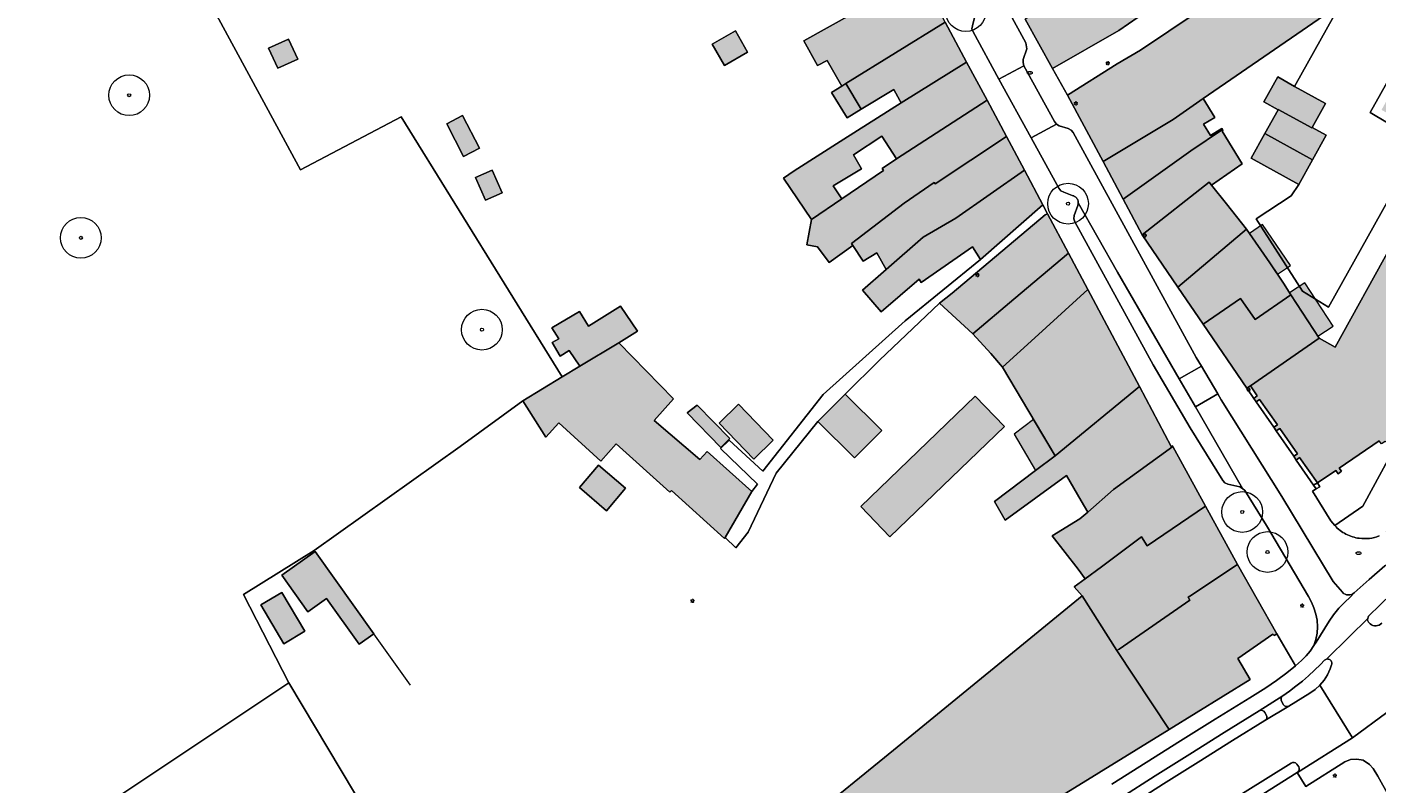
# Model space of a CAD drawing. Header units: metres. Extents: x 187482 to 189800, y 333582 to 335019.
# Tile 180 of 256: x 189031 to 189197, y 334078 to 334170. Entities that reach past the tile are written whole.
import ezdxf
from ezdxf.enums import TextEntityAlignment as Align

# ---------------------------------------------------------------- set-up
doc = ezdxf.new("R2010")
doc.units = ezdxf.units.M
doc.layers.get('0').update_dxf_attribs({"color": 252, "lineweight": 18})
for name, color, linetype, lineweight in [('B-WE-GR-BEPLANTING_CULTUUR_VASTE PLANTENVAK-GV', 252, 'Continuous', 18), ('B-WE-GR-BOOM-S', 252, 'Continuous', 18), ('B-WE-GR-HAAG-G', 252, 'GR-HAAG1-SO', 18), ('B-WE-IE-MEUBILAIR-S', 252, 'Continuous', 18), ('B-WE-IE-TERREINAFSCHEIDING_KUNSTMATIG_HEKWERK-G', 252, 'IE-TERREINAFSCHEIDING_KUNSTMATIG-SO', 18), ('B-WE-IE-TERREINAFSCHEIDING_KUNSTMATIG_MUUR-GV', 252, 'Continuous', 18), ('B-WE-OG-BEBOUWING-GV', 252, 'Continuous', 18), ('B-WE-OG-BEBOUWING_LUIFEL-GV', 252, 'Continuous', 18), ('B-WE-OG-TERREIN_BEGROEID-GV', 252, 'Continuous', 18), ('B-WE-OG-TERREIN_ERF-GV', 252, 'Continuous', 18), ('B-WE-VH-GESLOTENVERHARDING_ASFALT-GV', 252, 'Continuous', 18), ('B-WE-VH-OPENVERHARDING_BETONSTRAATSTEEN-GV', 252, 'Continuous', 18), ('B-WE-VH-OPENVERHARDING_STRAATBAKSTEEN-GV', 252, 'Continuous', 18), ('B-WE-VH-OPENVERHARDING_TEGEL-GV', 252, 'Continuous', 18)]:
    doc.layers.add(name, color=color, linetype=linetype, lineweight=lineweight)
doc.layers.add('B-WE-OG-BEBOUWING-V', color=7, linetype='Continuous', lineweight=18, true_color=0xf0f0f0)
doc.styles.add('NLCS-ISO', font='NLCS-ISO.ttf')
doc.linetypes.add('GR-HAAG1-SO', pattern='A,6,[176,NLCS.SHX,S=0.125,R=0,X=0,Y=0],-2', length=8)
doc.linetypes.add('IE-TERREINAFSCHEIDING_KUNSTMATIG-SO', pattern='A,4,[82,NLCS.SHX,S=0.75,R=90,X=0,Y=0],4,-2', length=10)

# ---------------------------------------------------------------- blocks, each defined once
blk = doc.blocks.new('SIE-MEUBILAIR_PAAL_LICHTMAST-SO')
for points in [[(-0.62, 0), (-1, 0)], [(-0.71, 0.71), (-0.44, 0.44)], [(0, 1), (0, 0.62)], [(0.44, 0.44), (0.71, 0.71)], [(1, 0), (0.62, 0)], [(-0.71, -0.71), (-0.44, -0.44)], [(0, -0.62), (0, -1)], [(0.44, -0.44), (0.71, -0.71)]]:
    blk.add_lwpolyline(points)
blk.add_circle((0, 0), 0.5)
blk = doc.blocks.new('SIE-MEUBILAIR_PUT_BRANDKRAAN-SO')
blk.add_ellipse((0, 0), major_axis=(1.25, 0), ratio=0.54)
at = {"style": 'NLCS-ISO'}
blk.add_text('bk', height=0.75, dxfattribs=at).set_placement((0.03, 0), align=Align.MIDDLE_CENTER)
blk = doc.blocks.new('SGR-BOOM_GBKN-SO')
at = {"color": 0, "linetype": 'ByBlock', "lineweight": 18}
for radius in [2, 0.15]:
    blk.add_circle((0, 0), radius, dxfattribs=at)

msp = doc.modelspace()

# ---------------------------------------------------------------- hatches: boundary and pattern name
at = {"layer": 'B-WE-OG-BEBOUWING-V'}
h = msp.add_hatch(color=256, dxfattribs=at)
h.dxf.hatch_style = 1
h.paths.add_polyline_path([(189198.299, 334177.204), (189200.279, 334178.564), (189194.359, 334186.045), (189185.171, 334179.5), (189181.83, 334176.881), (189168.008, 334167.613), (189165.166, 334165.922), (189159.072, 334162.087), (189163.424, 334153.947), (189172.03, 334159.117), (189175.72, 334161.694), (189192.57, 334173.269), (189193.616, 334173.987)], flags=17)
h.paths.add_polyline_path([(189183.291, 334157.368), (189189.158, 334154.156), (189190.819, 334157.157), (189189.104, 334158.113), (189189.08, 334158.069), (189184.939, 334160.342), (189184.915, 334160.298)], flags=16)
h.paths.add_polyline_path([(189164.684, 334177.71), (189166.502, 334174.849), (189167.561, 334173.182), (189170.015, 334174.827), (189167.175, 334179.132), (189166.668, 334178.798)], flags=16)
h.paths.add_polyline_path([(189174.573, 334184.013), (189172.107, 334182.386), (189174.923, 334178.117), (189177.377, 334179.762)], flags=16)
h.paths.add_polyline_path([(189174.573, 334184.013), (189177.377, 334179.762), (189179.831, 334181.407), (189177.039, 334185.639)], flags=16)
h.paths.add_polyline_path([(189167.175, 334179.132), (189170.015, 334174.827), (189172.469, 334176.472), (189169.641, 334180.759)], flags=16)
h.paths.add_polyline_path([(189189.158, 334154.156), (189183.291, 334157.368), (189181.625, 334154.36), (189187.477, 334151.118)], flags=16)
h.paths.add_polyline_path([(189186.948, 334163.167), (189184.871, 334164.318), (189183.191, 334161.266), (189184.915, 334160.298), (189184.939, 334160.342), (189189.08, 334158.069), (189189.104, 334158.113), (189190.726, 334161.073)], flags=16)
h.paths.add_polyline_path([(189169.641, 334180.759), (189172.469, 334176.472), (189174.923, 334178.117), (189172.107, 334182.386)], flags=16)
h = msp.add_hatch(color=256, dxfattribs=at)
h.dxf.hatch_style = 1
h.paths.add_polyline_path([(189164.684, 334177.71), (189161.947, 334176.21), (189153.849, 334171.422), (189157.224, 334165.379), (189165.37, 334170.016), (189167.756, 334171.682), (189168.031, 334172.035), (189168.108, 334172.321), (189167.561, 334173.182), (189166.502, 334174.849), (189164.017, 334173.266), (189162.199, 334176.127)], flags=17)
h.paths.add_polyline_path([(189164.684, 334177.71), (189166.502, 334174.849), (189167.561, 334173.182), (189170.015, 334174.827), (189167.175, 334179.132), (189166.668, 334178.798)], flags=16)
h.paths.add_polyline_path([(189167.175, 334179.132), (189170.015, 334174.827), (189172.469, 334176.472), (189169.641, 334180.759)], flags=16)
h = msp.add_hatch(color=256, dxfattribs=at)
h.dxf.hatch_style = 1
h.paths.add_polyline_path([(189139.832, 334178.933), (189131.654, 334174.22), (189132.796, 334172.151), (189126.704, 334168.773), (189128.354, 334165.708), (189129.531, 334166.352), (189131.339, 334163.201), (189131.845, 334163.502), (189144.035, 334171.065)], flags=17)
h.paths.add_polyline_path([(189133.717, 334160.358), (189131.845, 334163.502), (189131.339, 334163.201), (189130.077, 334162.405), (189131.995, 334159.313)], flags=16)
h = msp.add_hatch(color=256, dxfattribs=at)
h.dxf.hatch_style = 1
h.paths.add_polyline_path([(189144.035, 334171.065), (189131.845, 334163.502), (189133.717, 334160.358), (189137.728, 334162.792), (189138.459, 334161.451), (189138.633, 334161.137), (189146.669, 334166.146)], flags=17)
h.paths.add_polyline_path([(189133.717, 334160.358), (189131.845, 334163.502), (189131.339, 334163.201), (189130.077, 334162.405), (189131.995, 334159.313)], flags=16)
h = msp.add_hatch(color=256, dxfattribs=at)
h.dxf.hatch_style = 1
h.paths.add_polyline_path([(189060.962, 334167.847), (189062.085, 334165.391), (189064.541, 334166.514), (189063.417, 334168.97)], flags=17)
h = msp.add_hatch(color=256, dxfattribs=at)
h.dxf.hatch_style = 1
h.paths.add_polyline_path([(189115.417, 334168.348), (189116.925, 334165.732), (189119.784, 334167.379), (189118.276, 334169.996)], flags=17)
h = msp.add_hatch(color=256, dxfattribs=at)
h.dxf.hatch_style = 1
h.paths.add_polyline_path([(189183.291, 334157.368), (189189.158, 334154.156), (189190.819, 334157.157), (189189.104, 334158.113), (189189.08, 334158.069), (189184.939, 334160.342), (189184.915, 334160.298)], flags=16)
h.paths.add_polyline_path([(189189.158, 334154.156), (189183.291, 334157.368), (189181.625, 334154.36), (189187.477, 334151.118)], flags=16)
h.paths.add_polyline_path([(189186.948, 334163.167), (189184.871, 334164.318), (189183.191, 334161.266), (189184.915, 334160.298), (189184.939, 334160.342), (189189.08, 334158.069), (189189.104, 334158.113), (189190.726, 334161.073)], flags=16)
h.paths.add_polyline_path([(189187.139, 334117.3), (189187.567, 334117.597), (189189.759, 334114.496), (189192.003, 334116.016), (189192.28, 334115.589), (189192.727, 334115.917), (189192.436, 334116.315), (189197.346, 334119.668), (189197.612, 334119.277), (189198.051, 334119.575), (189199.283, 334118.904), (189200.49, 334118.247), (189200.698, 334118.618), (189199.502, 334119.278), (189205.335, 334129.81), (189205.916, 334129.487), (189222.199, 334158.883), (189211.086, 334165.042), (189210.85, 334165.173), (189202.807, 334169.63), (189197.626, 334160.28), (189205.621, 334155.85), (189191.937, 334131.158), (189189.986, 334132.239), (189181.534, 334126.414), (189182.371, 334125.17), (189181.926, 334124.87), (189182.223, 334124.432), (189182.659, 334124.737), (189184.835, 334121.626), (189184.382, 334121.311), (189184.687, 334120.862), (189185.139, 334121.175), (189187.289, 334118.064), (189186.836, 334117.752)], flags=17)
h.paths.add_polyline_path([(189186.343, 334137.822), (189186.505, 334137.574), (189189.814, 334132.503), (189191.67, 334133.714), (189188.199, 334139.033)], flags=16)
h = msp.add_hatch(color=256, dxfattribs=at)
h.dxf.hatch_style = 1
h.paths.add_polyline_path([(189138.074, 334154.254), (189149.182, 334161.456), (189146.669, 334166.146), (189138.633, 334161.137), (189131.606, 334156.693), (189125.515, 334152.813), (189124.174, 334151.9), (189127.636, 334146.815), (189131.356, 334149.347), (189130.274, 334150.936), (189133.785, 334153.055), (189132.763, 334154.761), (189136.249, 334157.042)], flags=17)
h.paths.add_polyline_path([(189133.717, 334160.358), (189131.845, 334163.502), (189131.339, 334163.201), (189130.077, 334162.405), (189131.995, 334159.313)], flags=16)
h = msp.add_hatch(color=256, dxfattribs=at)
h.dxf.hatch_style = 1
h.paths.add_polyline_path([(189132.687, 334143.629), (189132.538, 334143.857), (189138.989, 334148.836), (189142.698, 334151.364), (189142.796, 334151.199), (189151.556, 334157.024), (189149.182, 334161.456), (189138.074, 334154.254), (189136.3, 334153.104), (189136.468, 334152.827), (189131.356, 334149.347), (189127.636, 334146.815), (189127.073, 334143.711), (189128.381, 334143.474), (189129.797, 334141.527)], flags=17)
h.paths.add_polyline_path([(189133.717, 334160.358), (189131.845, 334163.502), (189131.339, 334163.201), (189130.077, 334162.405), (189131.995, 334159.313)], flags=16)
h = msp.add_hatch(color=256, dxfattribs=at)
h.dxf.hatch_style = 1
h.paths.add_polyline_path([(189165.904, 334149.309), (189174.219, 334155.27), (189178.085, 334157.857), (189177.998, 334158), (189176.621, 334157.155), (189175.782, 334158.523), (189177.15, 334159.363), (189175.72, 334161.694), (189172.03, 334159.117), (189163.424, 334153.947)], flags=17)
h = msp.add_hatch(color=256, dxfattribs=at)
h.dxf.hatch_style = 1
h.paths.add_polyline_path([(189086.842, 334155.574), (189084.787, 334159.578), (189082.83, 334158.574), (189084.884, 334154.57)], flags=17)
h = msp.add_hatch(color=256, dxfattribs=at)
h.dxf.hatch_style = 1
h.paths.add_polyline_path([(189178.085, 334157.857), (189174.219, 334155.27), (189165.904, 334149.309), (189168.235, 334144.949), (189176.449, 334151.389), (189176.748, 334151.026), (189180.501, 334153.653), (189178.035, 334157.674), (189178.153, 334157.746)], flags=17)
h = msp.add_hatch(color=256, dxfattribs=at)
h.dxf.hatch_style = 1
h.paths.add_polyline_path([(189151.556, 334157.024), (189142.796, 334151.199), (189142.698, 334151.364), (189138.989, 334148.836), (189132.538, 334143.857), (189132.687, 334143.629), (189133.956, 334141.693), (189135.669, 334142.721), (189136.811, 334140.689), (189141.353, 334144.651), (189145.37, 334146.973), (189153.773, 334152.886)], flags=17)
h = msp.add_hatch(color=256, dxfattribs=at)
h.dxf.hatch_style = 1
h.paths.add_polyline_path([(189088.416, 334152.871), (189086.357, 334151.973), (189087.576, 334149.181), (189089.634, 334150.079)], flags=17)
h = msp.add_hatch(color=256, dxfattribs=at)
h.dxf.hatch_style = 1
h.paths.add_polyline_path([(189148.382, 334141.916), (189156.051, 334148.634), (189153.773, 334152.886), (189145.37, 334146.973), (189141.353, 334144.651), (189136.811, 334140.689), (189133.902, 334138.152), (189136.177, 334135.504), (189140.834, 334139.505), (189141.099, 334139.081), (189147.402, 334143.485)], flags=17)
h = msp.add_hatch(color=256, dxfattribs=at)
h.dxf.hatch_style = 1
h.paths.add_polyline_path([(189168.235, 334144.949), (189172.611, 334138.524), (189181.05, 334145.631), (189178.583, 334148.735), (189176.748, 334151.026), (189176.449, 334151.389)], flags=17)
h = msp.add_hatch(color=256, dxfattribs=at)
h.dxf.hatch_style = 1
h.paths.add_polyline_path([(189147.429, 334132.774), (189152.483, 334137.05), (189159.18, 334142.675), (189156.597, 334147.527), (189156.331, 334147.388), (189144.899, 334137.797), (189143.326, 334136.568)], flags=17)
h = msp.add_hatch(color=256, dxfattribs=at)
h.dxf.hatch_style = 1
h.paths.add_polyline_path([(189181.05, 334145.631), (189172.611, 334138.524), (189175.714, 334133.969), (189180.319, 334137.145), (189182.112, 334134.545), (189186.505, 334137.574), (189185.574, 334139.001), (189183.899, 334141.503)], flags=17)
h.paths.add_polyline_path([(189186.343, 334137.822), (189186.505, 334137.574), (189189.814, 334132.503), (189191.67, 334133.714), (189188.199, 334139.033)], flags=16)
h = msp.add_hatch(color=256, dxfattribs=at)
h.dxf.hatch_style = 1
h.paths.add_polyline_path([(189181.405, 334145.117), (189183.899, 334141.503), (189184.843, 334140.093), (189186.457, 334141.197), (189183.019, 334146.221)], flags=17)
h = msp.add_hatch(color=256, dxfattribs=at)
h.dxf.hatch_style = 1
h.paths.add_polyline_path([(189151.078, 334128.678), (189155.051, 334132.288), (189161.572, 334138.211), (189159.18, 334142.675), (189152.483, 334137.05), (189147.429, 334132.774), (189149.631, 334130.378)], flags=17)
h = msp.add_hatch(color=256, dxfattribs=at)
h.dxf.hatch_style = 1
h.paths.add_polyline_path([(189181.534, 334126.414), (189189.986, 334132.239), (189186.505, 334137.574), (189182.112, 334134.545), (189180.319, 334137.145), (189175.714, 334133.969), (189181.073, 334126.102)], flags=17)
h.paths.add_polyline_path([(189186.343, 334137.822), (189186.505, 334137.574), (189189.814, 334132.503), (189191.67, 334133.714), (189188.199, 334139.033)], flags=16)
h = msp.add_hatch(color=256, dxfattribs=at)
h.dxf.hatch_style = 1
h.paths.add_polyline_path([(189157.528, 334117.797), (189167.888, 334126.339), (189161.572, 334138.211), (189155.051, 334132.288), (189151.078, 334128.678)], flags=17)
h.paths.add_polyline_path([(189154.885, 334122.256), (189152.504, 334120.471), (189155.147, 334116.012), (189157.528, 334117.797)], flags=16)
h = msp.add_hatch(color=256, dxfattribs=at)
h.dxf.hatch_style = 1
h.paths.add_polyline_path([(189103.953, 334131.681), (189106.251, 334133.098), (189104.166, 334136.2), (189100.243, 334133.716), (189099.147, 334135.527), (189095.754, 334133.539), (189096.587, 334132.188), (189095.782, 334131.705), (189096.762, 334130.052), (189097.869, 334130.739), (189099.187, 334128.801)], flags=17)
h = msp.add_hatch(color=256, dxfattribs=at)
h.dxf.hatch_style = 1
h.paths.add_polyline_path([(189097.016, 334127.49), (189092.195, 334124.577), (189095.007, 334120.084), (189096.616, 334121.869), (189101.772, 334117.163), (189103.655, 334119.268), (189110.218, 334113.339), (189110.419, 334113.562), (189116.938, 334107.674), (189117.006, 334107.79), (189120.302, 334113.444), (189114.794, 334118.351), (189113.895, 334117.367), (189108.313, 334122.162), (189110.673, 334124.796), (189103.953, 334131.681), (189099.187, 334128.801)], flags=17)
h.paths.add_polyline_path([(189099.117, 334113.919), (189102.468, 334111.079), (189104.802, 334113.833), (189101.451, 334116.673)], flags=16)
h.paths.add_polyline_path([(189112.344, 334123.084), (189116.483, 334118.846), (189117.596, 334119.933), (189113.593, 334124.031)], flags=16)
h = msp.add_hatch(color=256, dxfattribs=at)
h.dxf.hatch_style = 1
h.paths.add_polyline_path([(189167.888, 334126.339), (189157.528, 334117.797), (189155.147, 334116.012), (189150.087, 334112.218), (189151.419, 334109.927), (189158.931, 334115.392), (189160.752, 334112.269), (189161.539, 334110.901), (189164.729, 334113.697), (189171.979, 334118.971), (189171.941, 334119.041), (189171.809, 334118.969)], flags=17)
h.paths.add_polyline_path([(189154.885, 334122.256), (189152.504, 334120.471), (189155.147, 334116.012), (189157.528, 334117.797)], flags=16)
h = msp.add_hatch(color=256, dxfattribs=at)
h.dxf.hatch_style = 1
h.paths.add_polyline_path([(189118.677, 334124.142), (189116.275, 334121.826), (189120.529, 334117.413), (189122.931, 334119.729)], flags=17)
h.paths.add_polyline_path([(189112.344, 334123.084), (189116.483, 334118.846), (189117.596, 334119.933), (189113.593, 334124.031)], flags=16)
h = msp.add_hatch(color=256, dxfattribs=at)
h.dxf.hatch_style = 1
h.paths.add_polyline_path([(189128.416, 334122.008), (189132.919, 334117.551), (189136.257, 334120.923), (189131.754, 334125.38)], flags=17)
h = msp.add_hatch(color=256, dxfattribs=at)
h.dxf.hatch_style = 1
h.paths.add_polyline_path([(189133.684, 334111.597), (189137.264, 334107.87), (189151.314, 334121.422), (189147.733, 334125.149)], flags=17)
h = msp.add_hatch(color=256, dxfattribs=at)
h.dxf.hatch_style = 1
h.paths.add_polyline_path([(189171.979, 334118.971), (189164.729, 334113.697), (189161.539, 334110.901), (189160.593, 334110.072), (189157.192, 334107.992), (189160.361, 334103.901), (189161.224, 334102.707), (189163.221, 334104.196), (189168.153, 334107.871), (189168.826, 334106.748), (189175.996, 334111.649)], flags=17)
h.paths.add_polyline_path([(189154.885, 334122.256), (189152.504, 334120.471), (189155.147, 334116.012), (189157.528, 334117.797)], flags=16)
h = msp.add_hatch(color=256, dxfattribs=at)
h.dxf.hatch_style = 1
h.paths.add_polyline_path([(189179.933, 334104.484), (189175.996, 334111.649), (189168.826, 334106.748), (189168.153, 334107.871), (189163.221, 334104.196), (189161.224, 334102.707), (189159.899, 334101.75), (189160.873, 334100.61), (189165.107, 334093.896), (189165.39, 334094.092), (189174.088, 334100.105), (189173.868, 334100.461), (189174.077, 334100.6)], flags=17)
h = msp.add_hatch(color=256, dxfattribs=at)
h.dxf.hatch_style = 1
h.paths.add_polyline_path([(189068.071, 334100.306), (189072.082, 334094.692), (189073.872, 334095.971), (189066.665, 334106.057), (189062.595, 334103.153), (189065.793, 334098.678)], flags=17)
h = msp.add_hatch(color=256, dxfattribs=at)
h.dxf.hatch_style = 1
h.paths.add_polyline_path([(189184.766, 334095.962), (189179.933, 334104.484), (189174.077, 334100.6), (189173.868, 334100.461), (189174.088, 334100.105), (189165.39, 334094.092), (189165.107, 334093.896), (189171.537, 334084.231), (189181.488, 334090.37), (189179.971, 334092.921), (189184.293, 334095.931), (189184.446, 334095.774)], flags=17)
h = msp.add_hatch(color=256, dxfattribs=at)
h.dxf.hatch_style = 1
h.paths.add_polyline_path([(189065.418, 334096.287), (189062.575, 334101.039), (189059.995, 334099.502), (189062.838, 334094.749)], flags=17)
h = msp.add_hatch(color=256, dxfattribs=at)
h.dxf.hatch_style = 1
h.paths.add_polyline_path([(189160.873, 334100.61), (189137.693, 334081.692), (189126.926, 334072.905), (189126.422, 334072.494), (189133.493, 334060.76), (189171.537, 334084.231), (189165.107, 334093.896)], flags=17)

# ---------------------------------------------------------------- linework, layer by layer
at = {"layer": 'B-WE-GR-BEPLANTING_CULTUUR_VASTE PLANTENVAK-GV', "flags": 128}
for points in [[(189200.339, 334102.321), (189196.034, 334098.111)], [(189195.916, 334097.626), (189196.037, 334097.385), (189196.215, 334097.2)], [(189190.851, 334092.862), (189190.625, 334092.729), (189190.112, 334092.185), (189189.382, 334091.484), (189188.654, 334090.793), (189187.903, 334090.155), (189187.102, 334089.524), (189186.308, 334088.922), (189185.491, 334088.345)], [(189190.048, 334089.67), (189190.574, 334090.261), (189190.982, 334090.933), (189191.305, 334091.652), (189191.487, 334092.161)], [(189186.236, 334087.081), (189188.829, 334088.678), (189189.46, 334089.139), (189190.048, 334089.67)], [(189185.367, 334087.631), (189185.603, 334087.264)], [(189182.597, 334086.523), (189178.313, 334083.839), (189174.078, 334081.201), (189169.836, 334078.533), (189165.61, 334075.835), (189161.413, 334073.154), (189157.172, 334070.461), (189152.975, 334067.741), (189148.771, 334065.007), (189147.089, 334063.91), (189135.471, 334056.117), (189122.969, 334047.776)], [(189183.475, 334086.011), (189183.282, 334086.313)], [(189136.558, 334055.164), (189146.909, 334062.102), (189149.407, 334063.757), (189153.601, 334066.469), (189157.812, 334069.19), (189161.704, 334071.687), (189166.655, 334074.835), (189170.862, 334077.532), (189175.104, 334080.199), (189179.329, 334082.852), (189183.314, 334085.303)], [(189186.518, 334080.103), (189178.059, 334074.792), (189164.959, 334066.525), (189161.144, 334064.093)], [(189187.45, 334079.633), (189187.226, 334079.975)], [(189161.913, 334062.896), (189165.739, 334065.354), (189169.504, 334067.751), (189178.819, 334073.608), (189187.262, 334078.924)], [(189187.262, 334078.924), (189187.306, 334078.952)]]:
    msp.add_lwpolyline(points, dxfattribs=at)
at = {"layer": 'B-WE-GR-BEPLANTING_CULTUUR_VASTE PLANTENVAK-GV'}
for points in [[(189195.923, 334097.851, 0.0845012), (189195.916, 334097.626)], [(189196.034, 334098.111, 0.1117667), (189195.923, 334097.851)], [(189196.215, 334097.2, 0.4076612), (189197.655, 334097.267)], [(189191.221, 334092.815, 0.175589), (189190.851, 334092.862)], [(189191.487, 334092.161, 0.4155662), (189191.221, 334092.815)], [(189185.491, 334088.345, 0.4060766), (189185.367, 334087.631)], [(189183.282, 334086.313, 0.4030781), (189182.597, 334086.523)], [(189183.314, 334085.303, 0.4055923), (189183.475, 334086.011)], [(189185.603, 334087.264, 0.4092147), (189186.236, 334087.081)], [(189187.226, 334079.975, 0.4057846), (189186.518, 334080.103)], [(189187.306, 334078.952, 0.3935137), (189187.45, 334079.633)]]:
    msp.add_lwpolyline(points, format="xyb", dxfattribs=at)
at = {"layer": 'B-WE-GR-HAAG-G', "ltscale": 0.2, "flags": 128}
for points in [[(189045.61, 334188.521), (189064.859, 334152.909), (189077.218, 334159.42), (189097.016, 334127.49)], [(189066.55, 334106.181), (189057.885, 334100.786), (189063.445, 334089.927)], [(188997.848, 334062.862), (189000, 334064.09), (189021.121, 334076.143), (189026.923, 334065.654), (189063.445, 334089.927)], [(189063.445, 334089.927), (189076.297, 334068.418)]]:
    msp.add_lwpolyline(points, dxfattribs=at)
at = {"layer": 'B-WE-IE-TERREINAFSCHEIDING_KUNSTMATIG_HEKWERK-G', "ltscale": 0.2, "flags": 128}
for points in [[(189148.382, 334141.916), (189139.148, 334134.37), (189129.063, 334125.354), (189121.639, 334115.943), (189117.508, 334119.733), (189116.471, 334118.708), (189120.99, 334114.341), (189120.302, 334113.444)], [(189131.754, 334125.38), (189135.981, 334129.553), (189143.326, 334136.568)], [(189092.195, 334124.577), (189084.466, 334118.945), (189066.55, 334106.181)], [(189117.006, 334107.79), (189118.342, 334106.512), (189119.858, 334108.425), (189123.281, 334115.664), (189128.416, 334122.008)], [(189078.387, 334089.654), (189073.872, 334095.971)]]:
    msp.add_lwpolyline(points, dxfattribs=at)
at = {"layer": 'B-WE-IE-TERREINAFSCHEIDING_KUNSTMATIG_MUUR-GV', "flags": 128}
msp.add_lwpolyline([(189189.759, 334114.496), (189189.283, 334114.195), (189189.595, 334113.752), (189190.053, 334114.022)], close=True, dxfattribs=at)
at = {"layer": 'B-WE-OG-BEBOUWING-GV', "flags": 128}
for points in [[(189198.299, 334177.204), (189200.279, 334178.564), (189194.359, 334186.045), (189185.171, 334179.5), (189181.83, 334176.881), (189168.008, 334167.613), (189165.166, 334165.922), (189159.072, 334162.087), (189163.424, 334153.947), (189172.03, 334159.117), (189175.72, 334161.694), (189192.57, 334173.269), (189193.616, 334173.987)], [(189139.832, 334178.933), (189131.654, 334174.22), (189132.796, 334172.151), (189126.704, 334168.773), (189128.354, 334165.708), (189129.531, 334166.352), (189131.339, 334163.201), (189131.845, 334163.502), (189144.035, 334171.065)], [(189164.684, 334177.71), (189161.947, 334176.21), (189153.849, 334171.422), (189157.224, 334165.379), (189165.37, 334170.016), (189167.756, 334171.682), (189168.031, 334172.035), (189168.108, 334172.321), (189167.561, 334173.182), (189166.502, 334174.849), (189164.017, 334173.266), (189162.199, 334176.127)], [(189144.035, 334171.065), (189131.845, 334163.502), (189133.717, 334160.358), (189137.728, 334162.792), (189138.459, 334161.451), (189138.633, 334161.137), (189146.669, 334166.146)], [(189060.962, 334167.847), (189062.085, 334165.391), (189064.541, 334166.514), (189063.417, 334168.97)], [(189115.417, 334168.348), (189116.925, 334165.732), (189119.784, 334167.379), (189118.276, 334169.996)], [(189138.074, 334154.254), (189149.182, 334161.456), (189146.669, 334166.146), (189138.633, 334161.137), (189131.606, 334156.693), (189125.515, 334152.813), (189124.174, 334151.9), (189127.636, 334146.815), (189131.356, 334149.347), (189130.274, 334150.936), (189133.785, 334153.055), (189132.763, 334154.761), (189136.249, 334157.042)], [(189186.948, 334163.167), (189184.871, 334164.318), (189183.191, 334161.266), (189184.915, 334160.298), (189184.939, 334160.342), (189189.08, 334158.069), (189189.104, 334158.113), (189190.726, 334161.073)], [(189133.717, 334160.358), (189131.845, 334163.502), (189131.339, 334163.201), (189130.077, 334162.405), (189131.995, 334159.313)], [(189132.687, 334143.629), (189132.538, 334143.857), (189138.989, 334148.836), (189142.698, 334151.364), (189142.796, 334151.199), (189151.556, 334157.024), (189149.182, 334161.456), (189138.074, 334154.254), (189136.3, 334153.104), (189136.468, 334152.827), (189131.356, 334149.347), (189127.636, 334146.815), (189127.073, 334143.711), (189128.381, 334143.474), (189129.797, 334141.527)], [(189165.904, 334149.309), (189174.219, 334155.27), (189178.085, 334157.857), (189177.998, 334158), (189176.621, 334157.155), (189175.782, 334158.523), (189177.15, 334159.363), (189175.72, 334161.694), (189172.03, 334159.117), (189163.424, 334153.947)], [(189086.842, 334155.574), (189084.787, 334159.578), (189082.83, 334158.574), (189084.884, 334154.57)], [(189183.291, 334157.368), (189189.158, 334154.156), (189190.819, 334157.157), (189189.104, 334158.113), (189189.08, 334158.069), (189184.939, 334160.342), (189184.915, 334160.298)], [(189178.085, 334157.857), (189174.219, 334155.27), (189165.904, 334149.309), (189168.235, 334144.949), (189176.449, 334151.389), (189176.748, 334151.026), (189180.501, 334153.653), (189178.035, 334157.674), (189178.153, 334157.746)], [(189189.158, 334154.156), (189183.291, 334157.368), (189181.625, 334154.36), (189187.477, 334151.118)], [(189151.556, 334157.024), (189142.796, 334151.199), (189142.698, 334151.364), (189138.989, 334148.836), (189132.538, 334143.857), (189132.687, 334143.629), (189133.956, 334141.693), (189135.669, 334142.721), (189136.811, 334140.689), (189141.353, 334144.651), (189145.37, 334146.973), (189153.773, 334152.886)], [(189088.416, 334152.871), (189086.357, 334151.973), (189087.576, 334149.181), (189089.634, 334150.079)], [(189148.382, 334141.916), (189156.051, 334148.634), (189153.773, 334152.886), (189145.37, 334146.973), (189141.353, 334144.651), (189136.811, 334140.689), (189133.902, 334138.152), (189136.177, 334135.504), (189140.834, 334139.505), (189141.099, 334139.081), (189147.402, 334143.485)], [(189168.235, 334144.949), (189172.611, 334138.524), (189181.05, 334145.631), (189178.583, 334148.735), (189176.748, 334151.026), (189176.449, 334151.389)], [(189147.429, 334132.774), (189152.483, 334137.05), (189159.18, 334142.675), (189156.597, 334147.527), (189156.331, 334147.388), (189144.899, 334137.797), (189143.326, 334136.568)], [(189181.05, 334145.631), (189172.611, 334138.524), (189175.714, 334133.969), (189180.319, 334137.145), (189182.112, 334134.545), (189186.505, 334137.574), (189185.574, 334139.001), (189183.899, 334141.503)], [(189151.078, 334128.678), (189155.051, 334132.288), (189161.572, 334138.211), (189159.18, 334142.675), (189152.483, 334137.05), (189147.429, 334132.774), (189149.631, 334130.378)], [(189157.528, 334117.797), (189167.888, 334126.339), (189161.572, 334138.211), (189155.051, 334132.288), (189151.078, 334128.678)], [(189181.534, 334126.414), (189189.986, 334132.239), (189186.505, 334137.574), (189182.112, 334134.545), (189180.319, 334137.145), (189175.714, 334133.969), (189181.073, 334126.102)], [(189103.953, 334131.681), (189106.251, 334133.098), (189104.166, 334136.2), (189100.243, 334133.716), (189099.147, 334135.527), (189095.754, 334133.539), (189096.587, 334132.188), (189095.782, 334131.705), (189096.762, 334130.052), (189097.869, 334130.739), (189099.187, 334128.801)], [(189097.016, 334127.49), (189092.195, 334124.577), (189095.007, 334120.084), (189096.616, 334121.869), (189101.772, 334117.163), (189103.655, 334119.268), (189110.218, 334113.339), (189110.419, 334113.562), (189116.938, 334107.674), (189117.006, 334107.79), (189120.302, 334113.444), (189114.794, 334118.351), (189113.895, 334117.367), (189108.313, 334122.162), (189110.673, 334124.796), (189103.953, 334131.681), (189099.187, 334128.801)], [(189167.888, 334126.339), (189157.528, 334117.797), (189155.147, 334116.012), (189150.087, 334112.218), (189151.419, 334109.927), (189158.931, 334115.392), (189160.752, 334112.269), (189161.539, 334110.901), (189164.729, 334113.697), (189171.979, 334118.971), (189171.941, 334119.041), (189171.809, 334118.969)], [(189118.677, 334124.142), (189116.275, 334121.826), (189120.529, 334117.413), (189122.931, 334119.729)], [(189128.416, 334122.008), (189132.919, 334117.551), (189136.257, 334120.923), (189131.754, 334125.38)], [(189133.684, 334111.597), (189137.264, 334107.87), (189151.314, 334121.422), (189147.733, 334125.149)], [(189112.344, 334123.084), (189116.483, 334118.846), (189117.596, 334119.933), (189113.593, 334124.031)], [(189171.979, 334118.971), (189164.729, 334113.697), (189161.539, 334110.901), (189160.593, 334110.072), (189157.192, 334107.992), (189160.361, 334103.901), (189161.224, 334102.707), (189163.221, 334104.196), (189168.153, 334107.871), (189168.826, 334106.748), (189175.996, 334111.649)], [(189099.117, 334113.919), (189102.468, 334111.079), (189104.802, 334113.833), (189101.451, 334116.673)], [(189179.933, 334104.484), (189175.996, 334111.649), (189168.826, 334106.748), (189168.153, 334107.871), (189163.221, 334104.196), (189161.224, 334102.707), (189159.899, 334101.75), (189160.873, 334100.61), (189165.107, 334093.896), (189165.39, 334094.092), (189174.088, 334100.105), (189173.868, 334100.461), (189174.077, 334100.6)], [(189068.071, 334100.306), (189072.082, 334094.692), (189073.872, 334095.971), (189066.665, 334106.057), (189062.595, 334103.153), (189065.793, 334098.678)], [(189184.766, 334095.962), (189179.933, 334104.484), (189174.077, 334100.6), (189173.868, 334100.461), (189174.088, 334100.105), (189165.39, 334094.092), (189165.107, 334093.896), (189171.537, 334084.231), (189181.488, 334090.37), (189179.971, 334092.921), (189184.293, 334095.931), (189184.446, 334095.774)], [(189065.418, 334096.287), (189062.575, 334101.039), (189059.995, 334099.502), (189062.838, 334094.749)], [(189160.873, 334100.61), (189137.693, 334081.692), (189126.926, 334072.905), (189126.422, 334072.494), (189133.493, 334060.76), (189171.537, 334084.231), (189165.107, 334093.896)]]:
    msp.add_lwpolyline(points, close=True, dxfattribs=at)
msp.add_lwpolyline([(189205.621, 334155.85), (189191.937, 334131.158), (189189.986, 334132.239), (189181.534, 334126.414), (189182.371, 334125.17), (189181.926, 334124.87), (189182.223, 334124.432), (189182.659, 334124.737), (189184.835, 334121.626), (189184.382, 334121.311), (189184.687, 334120.862), (189185.139, 334121.175), (189187.289, 334118.064), (189186.836, 334117.752), (189187.139, 334117.3), (189187.567, 334117.597), (189189.759, 334114.496), (189192.003, 334116.016), (189192.28, 334115.589), (189192.727, 334115.917), (189192.436, 334116.315), (189197.346, 334119.668)], dxfattribs=at)
at = {"layer": 'B-WE-OG-BEBOUWING_LUIFEL-GV', "flags": 128}
for points in [[(189181.405, 334145.117), (189183.899, 334141.503), (189184.843, 334140.093), (189186.457, 334141.197), (189183.019, 334146.221)], [(189186.343, 334137.822), (189186.505, 334137.574), (189189.814, 334132.503), (189191.67, 334133.714), (189188.199, 334139.033)], [(189154.885, 334122.256), (189152.504, 334120.471), (189155.147, 334116.012), (189157.528, 334117.797)]]:
    msp.add_lwpolyline(points, close=True, dxfattribs=at)
at = {"layer": 'B-WE-OG-TERREIN_BEGROEID-GV', "flags": 128}
msp.add_lwpolyline([(189224.593, 334132.399), (189231.97, 334140.848), (189235.365, 334145.124), (189238.626, 334149.503), (189240.753, 334152.611), (189242.692, 334155.82), (189243.586, 334157.427), (189238.264, 334159.792), (189230.466, 334154.289), (189224.313, 334157.647), (189208.548, 334129.132), (189212.909, 334126.706), (189202.853, 334116.513), (189198.636, 334117.718), (189195.312, 334111.625), (189191.888, 334109.24)], dxfattribs=at)
at = {"layer": 'B-WE-OG-TERREIN_BEGROEID-GV'}
for points in [[(189191.888, 334109.24, 0.0859068), (189193.258, 334108.203)], [(189193.258, 334108.203, 0.0867197), (189194.897, 334107.689)], [(189194.897, 334107.689, 0.0612435), (189196.138, 334107.679)], [(189196.138, 334107.679, 0.0628928), (189197.344, 334107.975)]]:
    msp.add_lwpolyline(points, format="xyb", dxfattribs=at)
at = {"layer": 'B-WE-OG-TERREIN_ERF-GV', "flags": 128}
for points in [[(189026.923, 334065.654), (189063.445, 334089.927), (189057.885, 334100.786), (189066.55, 334106.181), (189084.466, 334118.945), (189092.195, 334124.577), (189097.016, 334127.49), (189077.218, 334159.42), (189064.859, 334152.909), (189045.61, 334188.521), (189043.292, 334192.461), (189038.711, 334190.348), (189037.562, 334192.681), (189029.214, 334187.482)], [(189045.61, 334188.521), (189064.859, 334152.909), (189077.218, 334159.42), (189097.016, 334127.49), (189099.187, 334128.801), (189097.869, 334130.739), (189096.762, 334130.052), (189095.782, 334131.705), (189096.587, 334132.188), (189095.754, 334133.539), (189099.147, 334135.527), (189100.243, 334133.716), (189104.166, 334136.2), (189106.251, 334133.098), (189103.953, 334131.681), (189110.673, 334124.796), (189108.313, 334122.162), (189113.895, 334117.367), (189114.794, 334118.351), (189120.302, 334113.444), (189120.99, 334114.341), (189116.471, 334118.708), (189117.508, 334119.733), (189121.639, 334115.943), (189129.063, 334125.354), (189139.148, 334134.37), (189148.382, 334141.916), (189147.402, 334143.485), (189141.099, 334139.081), (189140.834, 334139.505), (189136.177, 334135.504), (189133.902, 334138.152), (189136.811, 334140.689), (189135.669, 334142.721), (189133.956, 334141.693), (189132.687, 334143.629), (189129.797, 334141.527), (189128.381, 334143.474), (189127.073, 334143.711), (189127.636, 334146.815), (189124.174, 334151.9), (189125.515, 334152.813), (189131.606, 334156.693), (189138.633, 334161.137), (189138.459, 334161.451), (189137.728, 334162.792), (189133.717, 334160.358), (189131.995, 334159.313), (189130.077, 334162.405), (189131.339, 334163.201), (189129.531, 334166.352), (189128.354, 334165.708), (189126.704, 334168.773), (189132.796, 334172.151)], [(189201.83, 334169.961), (189196.213, 334159.947), (189202.43, 334156.288), (189191.111, 334136.081), (189187.932, 334138.012), (189182.228, 334146.892), (189186.545, 334149.729), (189187.477, 334151.118), (189181.625, 334154.36), (189183.291, 334157.368), (189184.915, 334160.298), (189183.191, 334161.266), (189184.871, 334164.318), (189186.948, 334163.167), (189192.57, 334173.269), (189175.72, 334161.694), (189177.15, 334159.363), (189175.782, 334158.523), (189176.621, 334157.155), (189177.998, 334158), (189178.085, 334157.857), (189178.153, 334157.746), (189178.035, 334157.674), (189180.501, 334153.653), (189176.748, 334151.026), (189178.583, 334148.735), (189181.05, 334145.631), (189183.899, 334141.503), (189185.574, 334139.001), (189186.505, 334137.574), (189189.986, 334132.239), (189191.937, 334131.158), (189205.621, 334155.85)], [(189126.926, 334072.905), (189137.693, 334081.692), (189160.873, 334100.61), (189159.899, 334101.75), (189161.224, 334102.707), (189160.361, 334103.901), (189157.192, 334107.992), (189160.593, 334110.072), (189161.539, 334110.901), (189160.752, 334112.269), (189158.931, 334115.392), (189151.419, 334109.927), (189150.087, 334112.218), (189155.147, 334116.012), (189157.528, 334117.797), (189151.078, 334128.678), (189149.631, 334130.378), (189147.429, 334132.774), (189143.326, 334136.568), (189135.981, 334129.553), (189131.754, 334125.38), (189136.257, 334120.923), (189132.919, 334117.551), (189128.416, 334122.008), (189123.281, 334115.664), (189119.858, 334108.425), (189118.342, 334106.512), (189117.006, 334107.79), (189116.938, 334107.674), (189110.419, 334113.562), (189110.218, 334113.339), (189103.655, 334119.268), (189101.772, 334117.163), (189096.616, 334121.869), (189095.007, 334120.084), (189092.195, 334124.577), (189084.466, 334118.945), (189066.55, 334106.181), (189057.885, 334100.786), (189063.445, 334089.927), (189076.297, 334068.418)], [(189076.297, 334068.418), (189063.445, 334089.927), (189026.923, 334065.654)]]:
    msp.add_lwpolyline(points, dxfattribs=at)
for points in [[(189189.104, 334158.113), (189190.819, 334157.157), (189189.158, 334154.156), (189187.477, 334151.118), (189186.545, 334149.729), (189182.228, 334146.892), (189187.932, 334138.012), (189191.111, 334136.081), (189202.43, 334156.288), (189196.213, 334159.947), (189201.83, 334169.961), (189202.766, 334171.638), (189198.938, 334173.891), (189197.624, 334172.545), (189197.276, 334172.399), (189196.785, 334172.441), (189193.616, 334173.987), (189192.57, 334173.269), (189186.948, 334163.167), (189190.726, 334161.073)], [(189060.962, 334167.847), (189063.417, 334168.97), (189064.541, 334166.514), (189062.085, 334165.391)], [(189119.784, 334167.379), (189116.925, 334165.732), (189115.417, 334168.348), (189118.276, 334169.996)], [(189082.83, 334158.574), (189084.787, 334159.578), (189086.842, 334155.574), (189084.884, 334154.57)], [(189138.074, 334154.254), (189136.249, 334157.042), (189132.763, 334154.761), (189133.785, 334153.055), (189130.274, 334150.936), (189131.356, 334149.347), (189136.468, 334152.827), (189136.3, 334153.104)], [(189087.576, 334149.181), (189086.357, 334151.973), (189088.416, 334152.871), (189089.634, 334150.079)], [(189131.754, 334125.38), (189135.981, 334129.553), (189143.326, 334136.568), (189144.899, 334137.797), (189156.331, 334147.388), (189156.597, 334147.527), (189156.051, 334148.634), (189148.382, 334141.916), (189139.148, 334134.37), (189129.063, 334125.354), (189121.639, 334115.943), (189117.508, 334119.733), (189116.471, 334118.708), (189120.99, 334114.341), (189120.302, 334113.444), (189117.006, 334107.79), (189118.342, 334106.512), (189119.858, 334108.425), (189123.281, 334115.664), (189128.416, 334122.008)], [(189181.926, 334124.87), (189182.371, 334125.17), (189181.534, 334126.414), (189181.073, 334126.102)], [(189118.677, 334124.142), (189122.931, 334119.729), (189120.529, 334117.413), (189116.275, 334121.826)], [(189151.314, 334121.422), (189137.264, 334107.87), (189133.684, 334111.597), (189147.733, 334125.149)], [(189184.382, 334121.311), (189184.835, 334121.626), (189182.659, 334124.737), (189182.223, 334124.432)], [(189112.344, 334123.084), (189113.593, 334124.031), (189117.596, 334119.933), (189116.483, 334118.846)], [(189184.687, 334120.862), (189186.836, 334117.752), (189187.289, 334118.064), (189185.139, 334121.175)], [(189198.636, 334117.718), (189199.283, 334118.904), (189198.051, 334119.575), (189197.612, 334119.277), (189197.346, 334119.668), (189192.436, 334116.315), (189192.727, 334115.917), (189192.28, 334115.589), (189192.003, 334116.016), (189189.759, 334114.496), (189190.053, 334114.022), (189189.595, 334113.752), (189189.145, 334113.487), (189191.417, 334109.828), (189191.888, 334109.24), (189195.312, 334111.625)], [(189189.759, 334114.496), (189187.567, 334117.597), (189187.139, 334117.3), (189189.283, 334114.195)], [(189101.451, 334116.673), (189104.802, 334113.833), (189102.468, 334111.079), (189099.117, 334113.919)], [(189073.872, 334095.971), (189072.082, 334094.692), (189068.071, 334100.306), (189065.793, 334098.678), (189062.595, 334103.153), (189066.665, 334106.057)], [(189059.995, 334099.502), (189062.575, 334101.039), (189065.418, 334096.287), (189062.838, 334094.749)]]:
    msp.add_lwpolyline(points, close=True, dxfattribs=at)
at = {"layer": 'B-WE-VH-GESLOTENVERHARDING_ASFALT-GV', "flags": 128}
for points in [[(189195.923, 334097.851), (189193.679, 334095.645), (189190.851, 334092.862)], [(189196.215, 334097.2), (189196.037, 334097.385), (189195.916, 334097.626)], [(189164.506, 334077.488), (189168.717, 334080.176), (189172.948, 334082.844), (189177.197, 334085.474), (189181.455, 334088.111), (189182.092, 334088.508), (189183.401, 334089.352), (189184.712, 334090.236), (189185.981, 334091.168), (189187.06, 334092.035), (189184.766, 334095.962), (189184.446, 334095.774), (189184.293, 334095.931), (189179.971, 334092.921), (189181.488, 334090.37), (189171.537, 334084.231), (189133.493, 334060.76)], [(189206.922, 334081.921), (189205.03, 334085.662), (189204.738, 334086.562), (189204.73, 334087.507), (189204.992, 334088.423), (189205.461, 334089.243), (189206.242, 334089.877), (189207.899, 334091.019), (189206.752, 334092.575), (189206.69, 334092.529), (189194.04, 334083.191), (189187.306, 334078.952), (189187.262, 334078.924), (189188.345, 334077.226), (189193.106, 334080.235), (189193.823, 334080.53), (189194.603, 334080.59), (189195.376, 334080.436), (189196.161, 334079.923), (189196.59, 334079.411), (189197.19, 334078.492), (189198.552, 334076.001)], [(189191.487, 334092.161), (189191.305, 334091.652), (189190.982, 334090.933), (189190.574, 334090.261), (189190.048, 334089.67), (189194.04, 334083.191), (189206.69, 334092.529)], [(189187.306, 334078.952), (189194.04, 334083.191), (189190.048, 334089.67), (189189.46, 334089.139), (189188.829, 334088.678), (189186.236, 334087.081), (189183.314, 334085.303), (189179.329, 334082.852), (189175.104, 334080.199), (189170.862, 334077.532), (189166.655, 334074.835), (189161.704, 334071.687), (189157.812, 334069.19), (189153.601, 334066.469), (189149.407, 334063.757), (189146.909, 334062.102), (189136.558, 334055.164), (189123.748, 334046.613)], [(189161.144, 334064.093), (189164.959, 334066.525), (189178.059, 334074.792), (189186.518, 334080.103)], [(189187.226, 334079.975), (189187.45, 334079.633)]]:
    msp.add_lwpolyline(points, dxfattribs=at)
at = {"layer": 'B-WE-VH-GESLOTENVERHARDING_ASFALT-GV'}
for points in [[(189195.916, 334097.626, -0.0845012), (189195.923, 334097.851)], [(189197.655, 334097.267, -0.4076612), (189196.215, 334097.2)], [(189190.851, 334092.862, -0.175589), (189191.221, 334092.815)], [(189191.221, 334092.815, -0.4155662), (189191.487, 334092.161)], [(189186.518, 334080.103, -0.4057846), (189187.226, 334079.975)], [(189187.45, 334079.633, -0.3935137), (189187.306, 334078.952)]]:
    msp.add_lwpolyline(points, format="xyb", dxfattribs=at)
at = {"layer": 'B-WE-VH-OPENVERHARDING_BETONSTRAATSTEEN-GV', "flags": 128}
for points in [[(189147.73, 334171.951), (189147.376, 334170.612), (189147.324, 334170.219), (189147.462, 334169.848), (189150.632, 334164.067), (189153.694, 334165.681), (189153.611, 334166.079), (189153.634, 334166.485), (189154.05, 334167.785), (189153.948, 334168.53), (189137.78, 334198.134), (189137.54, 334198.452), (189137.196, 334198.654), (189135.786, 334199.028)], [(189160.388, 334148.92), (189160.388, 334148.906), (189160.388, 334148.893), (189160.388, 334148.879), (189160.388, 334148.866), (189165.201, 334140.366), (189172.792, 334127.251), (189175.505, 334128.811), (189174.875, 334129.883), (189159.754, 334157.491), (189159.519, 334157.81), (189159.164, 334157.987), (189158.047, 334158.335), (189157.717, 334158.541), (189154.601, 334156.83), (189157.98, 334150.668), (189158.231, 334150.343), (189158.601, 334150.166), (189159.642, 334149.767)], [(189192.826, 334101.066), (189191.688, 334102.398), (189185.379, 334112.823), (189177.926, 334124.691), (189177.506, 334125.406), (189174.78, 334123.817), (189180.565, 334113.822), (189180.818, 334113.548), (189183.485, 334109.256), (189188.672, 334100.535), (189189.033, 334099.866), (189189.331, 334099.134), (189189.559, 334098.375), (189189.719, 334097.62), (189189.757, 334096.806), (189189.717, 334096.035), (189189.562, 334095.276), (189189.3, 334094.538)], [(189198.026, 334104.292), (189196.105, 334102.624), (189194.255, 334101.003), (189193.801, 334100.49), (189193.06, 334099.813), (189192.391, 334099.103), (189191.729, 334098.288), (189191.185, 334097.496), (189190.647, 334096.655), (189190.138, 334095.806), (189189.597, 334094.947), (189189.3, 334094.538), (189188.88, 334093.826), (189188.386, 334093.246), (189187.793, 334092.693), (189187.06, 334092.035), (189185.981, 334091.168), (189184.712, 334090.236), (189183.401, 334089.352), (189182.092, 334088.508), (189181.455, 334088.111), (189177.197, 334085.474), (189172.948, 334082.844), (189168.717, 334080.176), (189164.506, 334077.488)], [(189196.034, 334098.111), (189200.339, 334102.321), (189202.537, 334104.515)], [(189189.3, 334094.538), (189189.597, 334094.947), (189190.138, 334095.806), (189190.647, 334096.655), (189191.185, 334097.496), (189191.729, 334098.288), (189192.391, 334099.103), (189193.06, 334099.813), (189193.801, 334100.49), (189194.255, 334101.003)], [(189165.61, 334075.835), (189169.836, 334078.533), (189174.078, 334081.201), (189178.313, 334083.839), (189182.597, 334086.523), (189185.491, 334088.345), (189186.308, 334088.922), (189187.102, 334089.524), (189187.903, 334090.155), (189188.654, 334090.793), (189189.382, 334091.484), (189190.112, 334092.185), (189190.625, 334092.729), (189190.851, 334092.862), (189193.679, 334095.645), (189195.923, 334097.851)], [(189188.345, 334077.226), (189187.262, 334078.924), (189178.819, 334073.608)]]:
    msp.add_lwpolyline(points, dxfattribs=at)
for points in [[(189181.83, 334176.881), (189185.171, 334179.5), (189194.359, 334186.045), (189192.102, 334189.631), (189189.647, 334187.986), (189187.193, 334186.341), (189184.739, 334184.696), (189182.285, 334183.051), (189179.831, 334181.407), (189177.377, 334179.762), (189174.923, 334178.117), (189172.469, 334176.472), (189170.015, 334174.827), (189167.561, 334173.182), (189168.108, 334172.321), (189168.031, 334172.035), (189167.756, 334171.682), (189165.37, 334170.016), (189157.224, 334165.379), (189159.072, 334162.087), (189165.166, 334165.922), (189168.008, 334167.613)], [(189150.632, 334164.067), (189154.601, 334156.83), (189157.717, 334158.541), (189157.472, 334158.843), (189153.694, 334165.681)], [(189177.506, 334125.406), (189175.505, 334128.811), (189172.792, 334127.251), (189174.78, 334123.817)]]:
    msp.add_lwpolyline(points, close=True, dxfattribs=at)
at = {"layer": 'B-WE-VH-OPENVERHARDING_BETONSTRAATSTEEN-GV'}
for points in [[(189159.642, 334149.767, -0.0561129), (189159.837, 334149.71)], [(189159.837, 334149.71, -0.0507659), (189160.014, 334149.611)], [(189160.014, 334149.611, -0.0592697), (189160.164, 334149.474)], [(189160.164, 334149.474, -0.0631045), (189160.28, 334149.308)], [(189160.28, 334149.308, -0.0622577), (189160.356, 334149.12)], [(189160.356, 334149.12, -0.0600624), (189160.388, 334148.92)], [(189194.255, 334101.003, -0.4233831), (189192.826, 334101.066)], [(189195.923, 334097.851, -0.1117667), (189196.034, 334098.111)]]:
    msp.add_lwpolyline(points, format="xyb", dxfattribs=at)
at = {"layer": 'B-WE-VH-OPENVERHARDING_STRAATBAKSTEEN-GV', "flags": 128}
for points in [[(189135.786, 334199.028), (189137.196, 334198.654), (189137.54, 334198.452), (189137.78, 334198.134), (189153.948, 334168.53), (189154.05, 334167.785), (189153.634, 334166.485), (189153.611, 334166.079), (189153.694, 334165.681), (189157.472, 334158.843), (189157.717, 334158.541), (189158.047, 334158.335), (189159.164, 334157.987), (189159.519, 334157.81), (189159.754, 334157.491), (189174.875, 334129.883), (189175.505, 334128.811), (189177.506, 334125.406), (189177.926, 334124.691), (189185.379, 334112.823), (189191.688, 334102.398), (189192.826, 334101.066)], [(189144.035, 334171.065), (189146.669, 334166.146), (189149.182, 334161.456), (189151.556, 334157.024), (189153.773, 334152.886), (189156.051, 334148.634), (189156.597, 334147.527), (189159.18, 334142.675), (189161.572, 334138.211), (189167.888, 334126.339), (189171.809, 334118.969), (189171.941, 334119.041), (189171.979, 334118.971), (189175.996, 334111.649), (189179.933, 334104.484), (189184.766, 334095.962), (189187.06, 334092.035), (189187.793, 334092.693), (189188.386, 334093.246), (189188.88, 334093.826), (189189.3, 334094.538), (189189.562, 334095.276), (189189.717, 334096.035), (189189.757, 334096.806), (189189.719, 334097.62), (189189.559, 334098.375), (189189.331, 334099.134), (189189.033, 334099.866), (189188.672, 334100.535), (189183.485, 334109.256), (189180.818, 334113.548), (189180.565, 334113.822), (189180.231, 334113.988), (189178.753, 334114.35), (189178.397, 334114.488), (189178.138, 334114.769), (189174.129, 334121.231), (189169.59, 334128.993), (189159.953, 334146.542), (189159.853, 334146.923), (189159.893, 334147.315), (189160.315, 334148.523)], [(189159.642, 334149.767), (189158.601, 334150.166), (189158.231, 334150.343), (189157.98, 334150.668), (189154.601, 334156.83), (189150.632, 334164.067), (189147.462, 334169.848), (189147.324, 334170.219), (189147.376, 334170.612), (189147.73, 334171.951)], [(189191.888, 334109.24), (189191.417, 334109.828), (189189.145, 334113.487), (189189.595, 334113.752), (189189.283, 334114.195), (189187.139, 334117.3), (189186.836, 334117.752), (189184.687, 334120.862), (189184.382, 334121.311), (189182.223, 334124.432), (189181.926, 334124.87), (189181.073, 334126.102), (189175.714, 334133.969), (189172.611, 334138.524), (189168.235, 334144.949), (189165.904, 334149.309), (189163.424, 334153.947), (189159.072, 334162.087), (189157.224, 334165.379), (189153.849, 334171.422)], [(189160.388, 334148.866), (189160.388, 334148.879), (189160.388, 334148.893), (189160.388, 334148.906), (189160.388, 334148.92)], [(189160.315, 334148.523), (189159.893, 334147.315), (189159.853, 334146.923), (189159.953, 334146.542), (189169.59, 334128.993), (189174.129, 334121.231), (189178.138, 334114.769), (189178.397, 334114.488), (189178.753, 334114.35), (189180.231, 334113.988), (189180.565, 334113.822), (189174.78, 334123.817), (189172.792, 334127.251), (189165.201, 334140.366), (189160.388, 334148.866)], [(189194.255, 334101.003), (189196.105, 334102.624), (189198.026, 334104.292), (189198.821, 334104.872), (189199.624, 334105.449), (189200.503, 334105.945), (189201.367, 334106.433), (189202.253, 334106.899), (189203.145, 334107.35), (189203.481, 334107.585), (189201.532, 334110.548), (189198.207, 334108.402)]]:
    msp.add_lwpolyline(points, dxfattribs=at)
at = {"layer": 'B-WE-VH-OPENVERHARDING_STRAATBAKSTEEN-GV'}
for points in [[(189159.837, 334149.71, 0.0561129), (189159.642, 334149.767)], [(189160.014, 334149.611, 0.0507659), (189159.837, 334149.71)], [(189160.164, 334149.474, 0.0592697), (189160.014, 334149.611)], [(189160.28, 334149.308, 0.0631045), (189160.164, 334149.474)], [(189160.356, 334149.12, 0.0622577), (189160.28, 334149.308)], [(189160.388, 334148.92, 0.0600624), (189160.356, 334149.12)], [(189160.346, 334148.606, -0.0356688), (189160.315, 334148.523)], [(189160.315, 334148.523, 0.0356688), (189160.346, 334148.606)], [(189160.369, 334148.691, -0.0358526), (189160.346, 334148.606)], [(189160.346, 334148.606, 0.0358526), (189160.369, 334148.691)], [(189160.383, 334148.778, -0.0242126), (189160.369, 334148.691)], [(189160.369, 334148.691, 0.0242126), (189160.383, 334148.778)], [(189160.388, 334148.866, -0.0339813), (189160.383, 334148.778)], [(189160.383, 334148.778, 0.0339813), (189160.388, 334148.866)], [(189193.258, 334108.203, -0.0859068), (189191.888, 334109.24)], [(189194.897, 334107.689, -0.0867197), (189193.258, 334108.203)], [(189196.138, 334107.679, -0.0612435), (189194.897, 334107.689)], [(189197.344, 334107.975, -0.0628928), (189196.138, 334107.679)], [(189192.826, 334101.066, 0.4233831), (189194.255, 334101.003)]]:
    msp.add_lwpolyline(points, format="xyb", dxfattribs=at)
at = {"layer": 'B-WE-VH-OPENVERHARDING_TEGEL-GV', "flags": 128}
for points in [[(189185.491, 334088.345), (189182.597, 334086.523)], [(189185.603, 334087.264), (189185.367, 334087.631)], [(189183.282, 334086.313), (189183.475, 334086.011)], [(189183.314, 334085.303), (189186.236, 334087.081)], [(189198.552, 334076.001), (189197.19, 334078.492), (189196.59, 334079.411), (189196.161, 334079.923), (189195.376, 334080.436), (189194.603, 334080.59), (189193.823, 334080.53), (189193.106, 334080.235), (189188.345, 334077.226)]]:
    msp.add_lwpolyline(points, dxfattribs=at)
at = {"layer": 'B-WE-VH-OPENVERHARDING_TEGEL-GV'}
for points in [[(189185.367, 334087.631, -0.4060766), (189185.491, 334088.345)], [(189182.597, 334086.523, -0.4030781), (189183.282, 334086.313)], [(189183.475, 334086.011, -0.4055923), (189183.314, 334085.303)], [(189186.236, 334087.081, -0.4092147), (189185.603, 334087.264)]]:
    msp.add_lwpolyline(points, format="xyb", dxfattribs=at)

# ---------------------------------------------------------------- block references
at = {"layer": 'B-WE-GR-BOOM-S', "xscale": 1.25, "yscale": 1.25, "zscale": 1.25}
for p in [(189146.57, 334172.41), (189043.839, 334162.078), (189159.13, 334148.77), (189037.905, 334144.573), (189087.155, 334133.299), (189180.52, 334110.92), (189183.622, 334106.004)]:
    msp.add_blockref('SGR-BOOM_GBKN-SO', p, dxfattribs=at)
at = {"layer": 'B-WE-IE-MEUBILAIR-S', "xscale": 0.25, "yscale": 0.25, "zscale": 0.25}
for name, p in [('SIE-MEUBILAIR_PAAL_LICHTMAST-SO', (189164, 334166)), ('SIE-MEUBILAIR_PUT_BRANDKRAAN-SO', (189154.431, 334164.825)), ('SIE-MEUBILAIR_PAAL_LICHTMAST-SO', (189160.092, 334161.087)), ('SIE-MEUBILAIR_PAAL_LICHTMAST-SO', (189168.562, 334144.857)), ('SIE-MEUBILAIR_PAAL_LICHTMAST-SO', (189148, 334140)), ('SIE-MEUBILAIR_PAAL_LICHTMAST-SO', (189181.301, 334125.955)), ('SIE-MEUBILAIR_PUT_BRANDKRAAN-SO', (189194.806, 334105.871)), ('SIE-MEUBILAIR_PAAL_LICHTMAST-SO', (189113, 334100)), ('SIE-MEUBILAIR_PAAL_LICHTMAST-SO', (189187.88, 334099.424)), ('SIE-MEUBILAIR_PAAL_LICHTMAST-SO', (189191.895, 334078.562))]:
    msp.add_blockref(name, p, dxfattribs=at)

doc.saveas('drawing.dxf')
